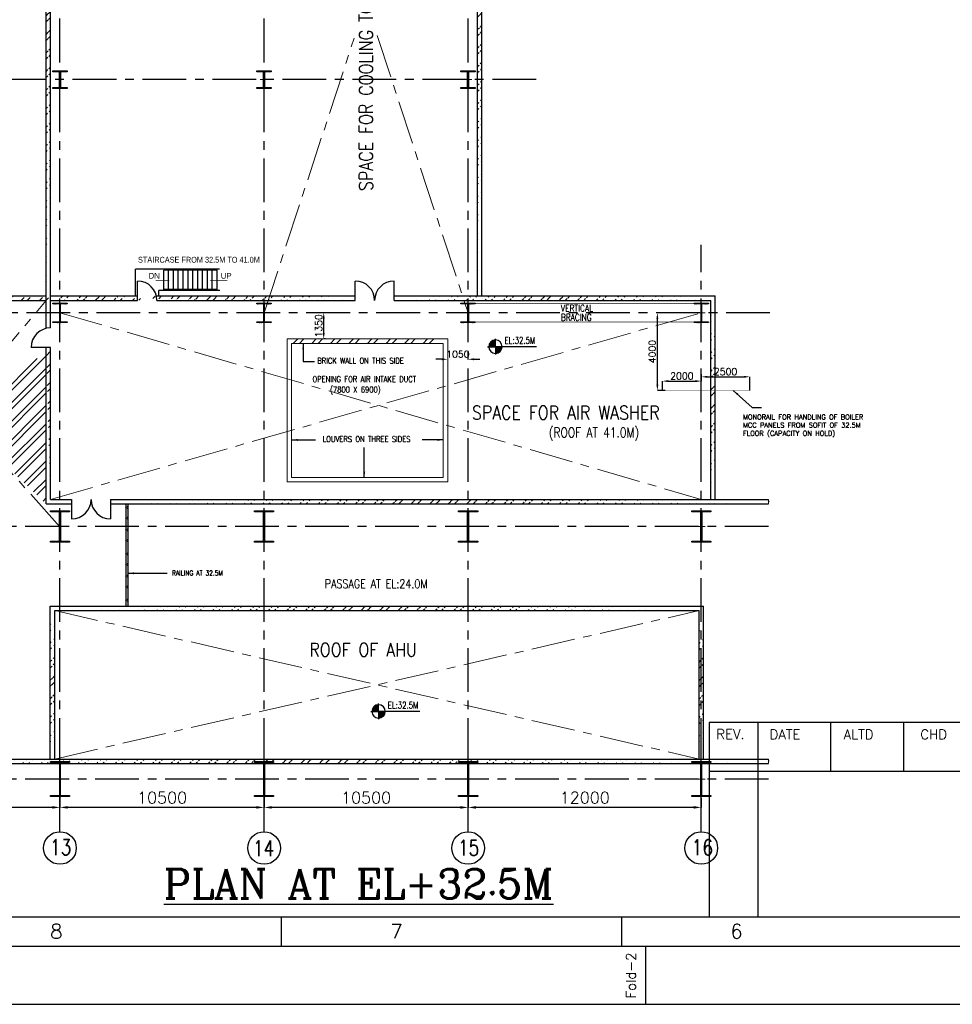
# Model space of a CAD drawing. Header units: inches. Extents: x 0 to 1544102, y -512776 to 23144100.
# Tile 46 of 74: x 160022 to 208012, y -287698 to -237015. Entities that reach past the tile are written whole.
import ezdxf
from ezdxf.enums import TextEntityAlignment as Align

# ---------------------------------------------------------------- set-up
doc = ezdxf.new("R2010")
doc.units = ezdxf.units.IN
doc.header["$LTSCALE"] = 1800
doc.header["$MEASUREMENT"] = 0
doc.linetypes.add('CENTER', pattern=[2, 1.25, -0.25, 0.25, -0.25])
doc.linetypes.add('HIDDEN', pattern=[0.375, 0.25, -0.125])
doc.layers.get('0').update_dxf_attribs({"color": 253, "lineweight": 9})
for name, color, linetype in [('1', 7, 'Continuous'), ('BRACING', 1, 'HIDDEN'), ('COL', 1, 'Continuous'), ('DIM', 4, 'Continuous'), ('FORMAT', 9, 'Continuous'), ('GRID', 251, 'CENTER'), ('STAIR', 2, 'Continuous'), ('STEEL', 231, 'Continuous'), ('TEXT', 3, 'Continuous'), ('WALL', 6, 'Continuous')]:
    doc.layers.add(name, color=color, linetype=linetype)
doc.layers.add('CEN', color=2, linetype='CENTER', lineweight=15)
doc.styles.add('HTX11', font='O8111901')
doc.styles.add('ROMANC', font='ROMANC.SHX')
doc.styles.add('ROMANS', font='romans.shx')
doc.styles.add('ROMANT', font='romant')
doc.styles.get("Standard").update_dxf_attribs({"font": 'arial.ttf'})
doc.linetypes.add('FENCELINE1', pattern='A,0.25,-0.1,[133,ltypeshp.shx,S=0.1,R=0,X=-0.1,Y=0],-0.1,1', length=1.45)
doc.dimstyles.new('K2', dxfattribs={"dimtxt": 600, "dimasz": 400, "dimexe": 200, "dimexo": 200, "dimgap": 200, "dimtad": 1, "dimdec": 0, "dimzin": 0, "dimdsep": 46, "dimtxsty": 'ROMANC', "dimcen": 0.09, "dimclrd": 256, "dimclrt": 4, "dimadec": 0, "dimazin": 0, "dimtfac": 1, "dimtdec": 0, "dimtofl": 0, "dimtmove": 1, "dimatfit": 3, "dimfxl": 0.18, "dimtolj": 1, "dimtzin": 0, "dimarcsym": 0})
doc.dimstyles.new('USER175', dxfattribs={"dimscale": 175, "dimtxt": 2, "dimasz": 1.75, "dimexe": 0, "dimexo": 0, "dimgap": 0.5, "dimtad": 1, "dimdec": 0, "dimzin": 0, "dimdsep": 46, "dimtxsty": 'ROMANS', "dimcen": 0, "dimclrd": 4, "dimclre": 4, "dimclrt": 4, "dimadec": 0, "dimazin": 0, "dimtfac": 0.09, "dimtdec": 0, "dimtix": 1, "dimtofl": 0, "dimtmove": 0, "dimatfit": 3, "dimfxl": 1, "dimtolj": 1, "dimtzin": 0, "dimarcsym": 0})
pattern_1 = [(45, (-320647.8, -240592.44), (-477.2971, 477.2971), []), (45, (-320329.6, -240592.44), (-477.2971, 477.2971), [])]
pattern_2 = [(45, (-320647.8, -241592.44), (-477.2971, 477.2971), []), (45, (-320329.6, -241592.44), (-477.2971, 477.2971), [])]

# ---------------------------------------------------------------- blocks, each defined once
blk = doc.blocks.new('SHEET_A0')
at = {"layer": 'FORMAT'}
for p, q in [((992, 58), (782, 58)), ((782, 58), (782, 18)), ((792, 58), (792, 18)), ((807, 58), (807, 48)), ((822, 58), (822, 48)), ((782, 48), (1177, 48)), ((24, 18), (1076, 18)), ((694, 12), (694, 18)), ((764, 12), (764, 18)), ((12, 12), (1177, 12)), ((769, 0), (769, 12))]:
    blk.add_line(p, q, dxfattribs=at)
blk.add_lwpolyline([(1189, 841), (0, 841), (0, 0), (1189, 0)], close=True, dxfattribs=at)
at = {"layer": 'FORMAT', "style": 'ROMANS'}
for s, height, p in [('REV.', 2, (783.47, 54.62)), ('DATE', 2, (794.43, 54.56)), ('ALTD', 2, (809.67, 54.56)), ('CHD', 2, (825.47, 54.56)), ('8', 3, (646.34, 13.53)), ('7', 3, (716.34, 13.53)), ('6', 3, (786.34, 13.53))]:
    blk.add_text(s, height=height, dxfattribs=at).set_placement(p)
blk.add_text('Fold-2', height=2, rotation=90, dxfattribs=at).set_placement((766.89, 1.23))
at = {"layer": 'FORMAT', "color": 3, "flags": 13}
for tag, height, rotation, style, p in [('DRGNO', 3.5, 180, 'ROMANT', (99.42, 824.44)), ('FILE_PATH', 2, 90, 'ROMANS', (18.35, 51.64))]:
    blk.add_attdef(tag, text='', height=height, rotation=rotation, dxfattribs=dict(at, style=style)).set_placement(p, align=Align.MIDDLE_LEFT)
for tag, height, style, p in [('DRN', 2, 'ROMANS', (1122.62, 62.51)), ('DESIGN', 2, 'ROMANS', (1122.62, 58.59)), ('CHD', 2, 'ROMANS', (1122.62, 54.43)), ('APPD', 2, 'ROMANS', (1122.62, 50.27)), ('SCALE', 2, 'ROMANS', (1088.44, 28.38)), ('DRGNO', 3.5, 'ROMANT', (1105.05, 23))]:
    blk.add_attdef(tag, text='', height=height, dxfattribs=dict(at, style=style)).set_placement(p, align=Align.MIDDLE_LEFT)
at = {"layer": 'FORMAT', "color": 3, "style": 'ROMANS', "width": 0.8, "flags": 13}
for p in [(1162.9, 62.51), (1162.9, 58.35), (1162.9, 54.19), (1162.9, 50.16)]:
    blk.add_attdef('DATE', text='', height=2, dxfattribs=at).set_placement(p, align=Align.MIDDLE_LEFT)
at = {"layer": 'FORMAT', "color": 3, "style": 'ROMANS', "flags": 13}
for tag, p in [('1', (1119.96, 13.98)), ('REV', (1156.97, 13.98))]:
    blk.add_attdef(tag, p, '', height=2, dxfattribs=at)
blk = doc.blocks.new('*D378')
at = {"layer": 'DIM', "color": 0, "lineweight": -2, "transparency": 16777216}
for p, q in [((183096, -275937), (183096, -277563)), ((195096, -277081), (195096, -277563))]:
    blk.add_line(p, q, dxfattribs=at)
at = {"layer": 'DIM', "lineweight": -2, "transparency": 16777216}
blk.add_line((194696, -277563), (183496, -277563), dxfattribs=at)
at = {"layer": 'DIM', "transparency": 16777216}
for points in [[(183496, -277496), (183496, -277629), (183096, -277563)], [(194696, -277496), (194696, -277629), (195096, -277563)]]:
    blk.add_solid(points, dxfattribs=at)
at = {"layer": 'DIM', "color": 4, "transparency": 16777216, "insert": (189096, -277063), "char_height": 600, "attachment_point": 5, "style": 'ROMANC'}
blk.add_mtext('\\A1;12000', dxfattribs=at)
blk = doc.blocks.new('*D379')
at = {"layer": 'DIM', "color": 0, "lineweight": -2, "transparency": 16777216}
for p, q in [((162096, -276971), (162096, -277563)), ((172596, -277081), (172596, -277563))]:
    blk.add_line(p, q, dxfattribs=at)
at = {"layer": 'DIM', "lineweight": -2, "transparency": 16777216}
blk.add_line((172196, -277563), (162496, -277563), dxfattribs=at)
at = {"layer": 'DIM', "transparency": 16777216}
for points in [[(162496, -277496), (162496, -277629), (162096, -277563)], [(172196, -277496), (172196, -277629), (172596, -277563)]]:
    blk.add_solid(points, dxfattribs=at)
at = {"layer": 'DIM', "color": 4, "transparency": 16777216, "insert": (167346, -277063), "char_height": 600, "attachment_point": 5, "style": 'ROMANC'}
blk.add_mtext('\\A1;10500', dxfattribs=at)
blk = doc.blocks.new('*D380')
at = {"layer": 'DIM', "color": 0, "lineweight": -2, "transparency": 16777216}
for p, q in [((172596, -275937), (172596, -277563)), ((183096, -277081), (183096, -277563))]:
    blk.add_line(p, q, dxfattribs=at)
at = {"layer": 'DIM', "lineweight": -2, "transparency": 16777216}
blk.add_line((182696, -277563), (172996, -277563), dxfattribs=at)
at = {"layer": 'DIM', "transparency": 16777216}
for points in [[(172996, -277496), (172996, -277629), (172596, -277563)], [(182696, -277496), (182696, -277629), (183096, -277563)]]:
    blk.add_solid(points, dxfattribs=at)
at = {"layer": 'DIM', "color": 4, "transparency": 16777216, "insert": (177846, -277063), "char_height": 600, "attachment_point": 5, "style": 'ROMANC'}
blk.add_mtext('\\A1;10500', dxfattribs=at)
blk = doc.blocks.new('C-ROW COLUMN')
at = {"layer": 'COL'}
h = blk.add_hatch(dxfattribs=at)
h.set_pattern_fill('ANSI31', color=256, scale=200, style=0)
h.set_pattern_definition([(45, (-1315.907, -6.545), (-17.6776695, 17.6776695), [])])
h.paths.add_polyline_path([(77950, 120865), (76960, 120865), (76960, 120820), (77950, 120820)])
h.paths.add_polyline_path([(77478, 120820), (77433, 120820), (77433, 119310), (77478, 119310)])
h.paths.add_polyline_path([(77950, 119310), (76960, 119310), (76960, 119265), (77950, 119265)])
at = {"layer": 'CEN'}
for p, q in [((77455, 119265), (77455, 120865)), ((77264, 120065), (77647, 120065))]:
    blk.add_line(p, q, dxfattribs=at)
at = {"layer": 'COL'}
for points in [[(76960, 120865), (77950, 120865), (77950, 120820), (76960, 120820)], [(77433, 120820), (77478, 120820), (77478, 119310), (77433, 119310)], [(76960, 119310), (77950, 119310), (77950, 119265), (76960, 119265)]]:
    blk.add_lwpolyline(points, close=True, dxfattribs=at)
blk = doc.blocks.new('B-ROW COLUMN')
at = {"layer": 'COL'}
h = blk.add_hatch(dxfattribs=at)
h.set_pattern_fill('ANSI31', color=256, scale=200, style=0)
h.set_pattern_definition([(45, (155648.048, 63141.767), (-17.67767, 17.67767), [])])
h.paths.add_polyline_path([(171095, 85178), (172085, 85178), (172085, 85128), (171095, 85128)])
h.paths.add_polyline_path([(171574, 86878), (171606, 86878), (171606, 85178), (171574, 85178)])
h.paths.add_polyline_path([(171095, 86928), (172085, 86928), (172085, 86878), (171095, 86878)])
blk.add_line((171590, 85128), (171590, 86928))
at = {"layer": 'CEN'}
for p, q in [((171590, 85128), (171590, 86928)), ((171399, 86028), (171782, 86028))]:
    blk.add_line(p, q, dxfattribs=at)
at = {"layer": 'COL'}
for points in [[(171095, 86928), (172085, 86928), (172085, 86878), (171095, 86878)], [(171574, 86878), (171606, 86878), (171606, 85178), (171574, 85178)], [(171095, 85178), (172085, 85178), (172085, 85128), (171095, 85128)]]:
    blk.add_lwpolyline(points, close=True, dxfattribs=at)
blk = doc.blocks.new('D-ROW COLUMN')
at = {"layer": 'COL'}
h = blk.add_hatch(dxfattribs=at)
h.set_pattern_fill('ANSI31', color=256, scale=200, angle=180, style=0)
h.set_pattern_definition([(225, (-560004.63, -115195.517), (17.6776695, -17.6776695), [])])
h.paths.add_polyline_path([(370, 500), (0, 500), (0, 460), (14, 460), (370, 460)])
h.paths.add_polyline_path([(0, 500), (-370, 500), (-370, 460), (0, 460)])
h.paths.add_polyline_path([(14, 460), (0, 460), (0, 0), (14, 0)])
h.paths.add_polyline_path([(0, 460), (-14, 460), (-14, 0), (0, 0)])
h.paths.add_polyline_path([(14, 0), (0, 0), (0, -460), (14, -460)])
h.paths.add_polyline_path([(0, 0), (-14, 0), (-14, -460), (0, -460)])
h.paths.add_polyline_path([(370, -460), (0, -460), (0, -500), (370, -500)])
h.paths.add_polyline_path([(0, -460), (-14, -460), (-370, -460), (-370, -500), (0, -500)])
at = {"layer": 'CEN'}
for p, q in [((192, 0), (-192, 0)), ((0, 500), (0, -500))]:
    blk.add_line(p, q, dxfattribs=at)
at = {"layer": 'COL'}
for points in [[(-370, 500), (370, 500), (370, 460), (-370, 460)], [(-14, 460), (14, 460), (14, -460), (-14, -460)], [(-370, -460), (370, -460), (370, -500), (-370, -500)]]:
    blk.add_lwpolyline(points, close=True, dxfattribs=at)
blk = doc.blocks.new('*X13')
at = {"color": 0}
for p, q in [((36132, 29350), (36330, 29350)), ((36154, 29375), (36330, 29375)), ((36183, 29400), (36330, 29400)), ((36226, 29425), (36330, 29425)), ((36080, 29200), (36330, 29200)), ((36081, 29225), (36330, 29225)), ((36085, 29250), (36330, 29250)), ((36092, 29275), (36330, 29275)), ((36102, 29300), (36330, 29300)), ((36115, 29325), (36330, 29325))]:
    blk.add_line(p, q, dxfattribs=at)
blk = doc.blocks.new('LL')
for p, q in [((-1136, 0), (-711, 0)), ((-711, 0), (-711, 423)), ((1493, 0), (-711, 0)), ((-711, 0), (-711, -418))]:
    blk.add_line(p, q)
for start, end in [(90, 180), (180, 270), (0, 90), (270, 0)]:
    blk.add_arc((-711, 0), 360, start, end)
at = {"xscale": 1.439999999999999, "yscale": 1.439999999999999, "zscale": 1.439999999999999}
blk.add_blockref('*X13', (-53026, -42044), dxfattribs=at)
at = {"xscale": 1.439999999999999, "yscale": 1.439999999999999, "zscale": 1.439999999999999, "rotation": 180}
blk.add_blockref('*X13', (51604, 42044), dxfattribs=at)
at = {"flags": 4}
blk.add_attdef('LEVEL', (-222, 154), '', height=432, dxfattribs=at)
blk = doc.blocks.new('*D398')
at = {"layer": 'DIM', "color": 0, "lineweight": -2, "transparency": 16777216}
for p, q in [((162096, -277081), (162096, -277563)), ((151596, -277261), (151596, -277563))]:
    blk.add_line(p, q, dxfattribs=at)
at = {"layer": 'DIM', "lineweight": -2, "transparency": 16777216}
blk.add_line((161696, -277563), (151996, -277563), dxfattribs=at)
at = {"layer": 'DIM', "transparency": 16777216}
for points in [[(151996, -277496), (151996, -277629), (151596, -277563)], [(161696, -277496), (161696, -277629), (162096, -277563)]]:
    blk.add_solid(points, dxfattribs=at)
at = {"layer": 'DIM', "color": 4, "transparency": 16777216, "insert": (156846, -277063), "char_height": 600, "attachment_point": 5, "style": 'ROMANC'}
blk.add_mtext('\\A1;10500', dxfattribs=at)
blk = doc.blocks.new('*D399')
at = {"color": 4, "lineweight": -2, "transparency": 16777216}
for p, q in [((192835, -255795), (192835, -252407)), ((193230, -256101), (192835, -256101))]:
    blk.add_line(p, q, dxfattribs=at)
at = {"color": 4, "transparency": 16777216}
for points in [[(192784, -252407), (192886, -252407), (192835, -252101)], [(192784, -255795), (192886, -255795), (192835, -256101)]]:
    blk.add_solid(points, dxfattribs=at)
at = {"color": 4, "transparency": 16777216, "insert": (192572, -254101), "char_height": 350, "attachment_point": 5, "rotation": 90, "style": 'ROMANS'}
blk.add_mtext('\\A1;4000', dxfattribs=at)
blk = doc.blocks.new('*D534')
at = {"color": 4, "lineweight": -2, "transparency": 16777216}
for p, q in [((195096, -255261), (195096, -255619)), ((193096, -256101), (193096, -255619)), ((193402, -255619), (194790, -255619))]:
    blk.add_line(p, q, dxfattribs=at)
at = {"color": 4, "transparency": 16777216}
for points in [[(193402, -255568), (193402, -255670), (193096, -255619)], [(194790, -255568), (194790, -255670), (195096, -255619)]]:
    blk.add_solid(points, dxfattribs=at)
at = {"color": 4, "transparency": 16777216, "insert": (194096, -255356), "char_height": 350, "attachment_point": 5, "style": 'ROMANS'}
blk.add_mtext('\\A1;2000', dxfattribs=at)
blk = doc.blocks.new('*D535')
at = {"color": 4, "lineweight": -2, "transparency": 16777216}
for p, q in [((195402, -255398), (197290, -255398)), ((197596, -256101), (197596, -255398))]:
    blk.add_line(p, q, dxfattribs=at)
at = {"color": 4, "transparency": 16777216}
for points in [[(195402, -255347), (195402, -255449), (195096, -255398)], [(197290, -255347), (197290, -255449), (197596, -255398)]]:
    blk.add_solid(points, dxfattribs=at)
at = {"color": 4, "transparency": 16777216, "insert": (196346, -255136), "char_height": 350, "attachment_point": 5, "style": 'ROMANS'}
blk.add_mtext('\\A1;2500', dxfattribs=at)
blk = doc.blocks.new('F-ROW COLUMN')
at = {"layer": 'COL'}
h = blk.add_hatch(dxfattribs=at)
h.set_pattern_fill('ANSI31', color=256, scale=200, angle=180, style=0)
h.set_pattern_definition([(225, (-557328.912, -127499.994), (17.6776695, -17.6776695), [])])
h.paths.add_polyline_path([(370, 450), (0, 450), (0, 400), (22.5, 400), (370, 400)])
h.paths.add_polyline_path([(0, 450), (-370, 450), (-370, 400), (0, 400)])
h.paths.add_polyline_path([(0, 400), (-22.5, 400), (-22.5, 0), (0, 0)])
h.paths.add_polyline_path([(22.5, 400), (0, 400), (0, 0), (22.5, 0)])
h.paths.add_polyline_path([(0, 0), (-22.5, 0), (-22.5, -400), (0, -400)])
h.paths.add_polyline_path([(22.5, 0), (0, 0), (0, -400), (22.5, -400)])
h.paths.add_polyline_path([(0, -400), (-22.5, -400), (-370, -400), (-370, -450), (0, -450)])
h.paths.add_polyline_path([(370, -400), (0, -400), (0, -450), (370, -450)])
at = {"layer": 'CEN'}
for p, q in [((191.6, 0), (-191.6, 0)), ((0, -450), (0, 450))]:
    blk.add_line(p, q, dxfattribs=at)
at = {"layer": 'COL'}
for points in [[(-370, 450), (370, 450), (370, 400), (-370, 400)], [(-22.5, 400), (22.5, 400), (22.5, -400), (-22.5, -400)], [(-370, -400), (370, -400), (370, -450), (-370, -450)]]:
    blk.add_lwpolyline(points, close=True, dxfattribs=at)
blk = doc.blocks.new('*D403')
at = {"color": 4, "lineweight": -2, "transparency": 16777216}
for p, q in [((175762, -252101), (175667, -252101)), ((175667, -253145), (175667, -252407)), ((175762, -253451), (175667, -253451))]:
    blk.add_line(p, q, dxfattribs=at)
at = {"color": 4, "transparency": 16777216}
for points in [[(175616, -252407), (175718, -252407), (175667, -252101)], [(175616, -253145), (175718, -253145), (175667, -253451)]]:
    blk.add_solid(points, dxfattribs=at)
at = {"color": 4, "transparency": 16777216, "insert": (175404, -252776), "char_height": 350, "attachment_point": 5, "rotation": 90, "style": 'ROMANS'}
blk.add_mtext('\\A1;1350', dxfattribs=at)
blk = doc.blocks.new('*D404')
at = {"color": 4, "lineweight": -2, "transparency": 16777216}
for p, q in [((181740, -254495), (181433, -254495)), ((183402, -254495), (183708, -254495))]:
    blk.add_line(p, q, dxfattribs=at)
at = {"color": 4, "transparency": 16777216}
for points in [[(181740, -254444), (181740, -254547), (182046, -254495)], [(183402, -254444), (183402, -254547), (183096, -254495)]]:
    blk.add_solid(points, dxfattribs=at)
at = {"color": 4, "transparency": 16777216, "insert": (182571, -254233), "char_height": 350, "attachment_point": 5, "style": 'ROMANS'}
blk.add_mtext('\\A1;1050', dxfattribs=at)

msp = doc.modelspace()

# ---------------------------------------------------------------- hatches: boundary and pattern name
h = msp.add_hatch()
h.set_pattern_fill('ANSI32', color=256, scale=1800, style=0)
h.set_pattern_definition(pattern_1)
edge = h.paths.add_edge_path()
edge.add_line((161380.97, -252907.78), (161380.97, -219236.25))
edge.add_line((161610.97, -252880.97), (161610.97, -219466.25))
h = msp.add_hatch()
h.set_pattern_fill('ANSI32', color=256, scale=1800, style=0)
h.set_pattern_definition(pattern_1)
edge = h.paths.add_edge_path()
edge.add_line((183580.97, -251236.25), (183580.97, -219466.25))
edge.add_line((183810.97, -251236.25), (183810.97, -219236.25))
h = msp.add_hatch()
h.set_pattern_fill('ANSI32', color=256, scale=1800, style=0)
h.set_pattern_definition(pattern_1)
edge = h.paths.add_edge_path()
edge.add_line((167057.15, -251236.25), (177287.36, -251236.25))
edge.add_line((167083.96, -251466.25), (177287.36, -251466.25))
edge.add_line((151595.97, -251236.25), (161380.97, -251236.25))
edge.add_line((151595.97, -251466.25), (161380.97, -251466.25))
edge.add_line((161610.97, -251236.25), (166083.96, -251236.25))
edge.add_line((161610.97, -251466.25), (166083.96, -251466.25))
h = msp.add_hatch()
h.set_pattern_fill('ANSI32', color=256, scale=1800, style=0)
h.set_pattern_definition(pattern_1)
edge = h.paths.add_edge_path()
edge.add_line((179287.36, -251236.25), (195810.97, -251236.25))
edge.add_line((179287.36, -251466.25), (195580.97, -251466.25))
h = msp.add_hatch()
h.set_pattern_fill('ANSI32', color=256, scale=1800, style=0)
h.set_pattern_definition(pattern_1)
edge = h.paths.add_edge_path()
edge.add_line((195580.97, -261711.25), (195580.97, -251466.25))
edge.add_line((195810.97, -261711.25), (195810.97, -251236.25))
h = msp.add_hatch()
h.set_pattern_fill('ANSI32', color=256, scale=1800, style=0)
h.set_pattern_definition(pattern_1)
edge = h.paths.add_edge_path()
edge.add_line((151480.97, -262346.25), (151480.97, -252601.25))
edge.add_line((151710.97, -262346.25), (151710.97, -252601.25))
edge.add_line((161380.97, -261941.25), (161380.97, -253880.97))
edge.add_line((161610.97, -261711.25), (161610.97, -253880.97))
h = msp.add_hatch()
h.set_pattern_fill('ANSI32', color=256, scale=1800, style=0)
h.set_pattern_definition(pattern_1)
edge = h.paths.add_edge_path()
edge.add_line((164695.97, -261711.25), (198559.98, -261711.25))
edge.add_line((164695.97, -261941.25), (198559.98, -261941.25))
h = msp.add_hatch()
h.set_pattern_fill('ANSI32', color=256, scale=1800, style=0)
h.set_pattern_definition(pattern_2)
edge = h.paths.add_edge_path()
edge.add_line((161595.97, -267201.25), (195210.97, -267201.25))
edge.add_line((161825.97, -267431.25), (194980.97, -267431.25))
h = msp.add_hatch()
h.set_pattern_fill('ANSI32', color=256, scale=1800, style=0)
h.set_pattern_definition(pattern_2)
edge = h.paths.add_edge_path()
edge.add_line((161825.97, -275071.25), (161825.97, -267431.25))
edge.add_line((161595.97, -275071.25), (161595.97, -267201.25))
h = msp.add_hatch()
h.set_pattern_fill('ANSI32', color=256, scale=1800, style=0)
h.set_pattern_definition(pattern_2)
edge = h.paths.add_edge_path()
edge.add_line((195210.97, -275071.25), (195210.97, -267201.25))
edge.add_line((194980.97, -275071.25), (194980.97, -267431.25))
h = msp.add_hatch()
h.set_pattern_fill('ANSI32', color=256, scale=1800, style=0)
h.set_pattern_definition(pattern_2)
edge = h.paths.add_edge_path()
edge.add_line((151545.97, -275071.25), (198559.98, -275071.25))
edge.add_line((151545.97, -275301.25), (198559.98, -275301.25))

# ---------------------------------------------------------------- linework, layer by layer
for p, q in [((174099.44, -253681.41), (174329.44, -253451.41)), ((174417.64, -253681.41), (174647.64, -253451.41)), ((175054.03, -253681.41), (175284.03, -253451.41)), ((175372.23, -253681.41), (175602.23, -253451.41)), ((175372.23, -253681.41), (175602.23, -253451.41)), ((176008.63, -253681.41), (176238.63, -253451.41)), ((176326.83, -253681.41), (176556.83, -253451.41)), ((176326.83, -253681.41), (176556.83, -253451.41)), ((176963.22, -253681.41), (177193.22, -253451.41)), ((177281.42, -253681.41), (177511.42, -253451.41)), ((177281.42, -253681.41), (177511.42, -253451.41)), ((177917.82, -253681.41), (178147.82, -253451.41)), ((178236.01, -253681.41), (178466.01, -253451.41)), ((178236.01, -253681.41), (178466.01, -253451.41)), ((178872.41, -253681.41), (179102.41, -253451.41)), ((179190.61, -253681.41), (179420.61, -253451.41)), ((179190.61, -253681.41), (179420.61, -253451.41)), ((179827.01, -253681.41), (180057.01, -253451.41)), ((180145.2, -253681.41), (180375.2, -253451.41)), ((180145.2, -253681.41), (180375.2, -253451.41)), ((180781.6, -253681.41), (181011.6, -253451.41)), ((181099.8, -253681.41), (181329.8, -253451.41)), ((181099.8, -253681.41), (181329.8, -253451.41))]:
    msp.add_line(p, q)
for points in [[(173785.79, -253451.41), (182045.79, -253451.41), (182045.79, -260811.41), (173785.79, -260811.41)], [(174015.79, -253681.41), (181815.79, -253681.41), (181815.79, -260581.41), (174015.79, -260581.41)]]:
    msp.add_lwpolyline(points, close=True)
for points in [[(198559.98, -261941.25), (198559.98, -261845.41), (198536.98, -261845.41), (198582.98, -261807.08), (198559.98, -261807.08), (198559.98, -261711.25)], [(198559.98, -275301.25), (198559.98, -275205.41), (198536.98, -275205.41), (198582.98, -275167.08), (198559.98, -275167.08), (198559.98, -275071.25)]]:
    msp.add_lwpolyline(points)
at = {"layer": '1'}
for centre, radius in [((165539.51, -262122.19), 50), ((165539.51, -262679.3), 50), ((165539.51, -263275.85), 50), ((165539.51, -263824.28), 50), ((165539.51, -264505.5), 50), ((165539.51, -265062.61), 50), ((165539.51, -265659.16), 50), ((165539.51, -266207.6), 50), ((165539.51, -266888.82), 50), ((162095.97, -279652.22), 840.34), ((162095.97, -279652.22), 840.34), ((172595.97, -279652.22), 840.34), ((172595.97, -279652.22), 840.34), ((183095.97, -279652.22), 840.34), ((183095.97, -279652.22), 840.34), ((195095.97, -279652.22), 840.34), ((195095.97, -279652.22), 840.34)]:
    msp.add_circle(centre, radius, dxfattribs=at)
at = {"layer": 'BRACING', "const_width": 40}
for points in [[(183465.97, -251621.25), (194725.97, -251621.25)], [(183465.97, -252581.25), (194725.97, -252581.25)]]:
    msp.add_lwpolyline(points, dxfattribs=at)
at = {"layer": 'CEN'}
for p, q in [((172595.97, -252101.25), (177231.62, -237973.53)), ((178410.32, -237821.18), (183095.97, -252101.25)), ((151595.97, -263101.25), (161380.97, -251466.25)), ((162095.97, -263112.29), (151595.97, -251466.25)), ((161610.97, -261711.25), (195095.97, -252101.25)), ((162095.97, -252101.25), (195095.97, -261711.25)), ((161825.97, -275071.25), (194980.97, -267431.25)), ((161825.97, -267431.25), (194980.97, -275071.25))]:
    msp.add_line(p, q, dxfattribs=at)
at = {"layer": 'GRID'}
for p, q in [((162095.97, -278811.88), (162095.97, -216849.27)), ((172595.97, -278811.88), (172595.97, -216849.27)), ((183095.97, -278811.88), (183095.97, -216849.27)), ((186595.97, -240101.25), (146295.97, -240101.25)), ((195095.97, -278811.88), (195095.97, -248601.25)), ((198621.33, -252101.25), (146295.97, -252101.25)), ((198559.98, -263101.25), (146295.97, -263101.25)), ((198559.98, -276101.25), (146295.97, -276101.25))]:
    msp.add_line(p, q, dxfattribs=at)
at = {"layer": 'STAIR', "linetype": 'Continuous'}
for p, q in [((167433.96, -250901.25), (167433.96, -249901.25)), ((170183.96, -249901.25), (167433.96, -249901.25)), ((167683.96, -250901.25), (167683.96, -249901.25)), ((167933.96, -250901.25), (167933.96, -249901.25)), ((168183.96, -250901.25), (168183.96, -249901.25)), ((168433.96, -250901.25), (168433.96, -249901.25)), ((168683.96, -250901.25), (168683.96, -249901.25)), ((168933.96, -250901.25), (168933.96, -249901.25)), ((169183.96, -250901.25), (169183.96, -249901.25)), ((169433.96, -250901.25), (169433.96, -249901.25)), ((169683.96, -250901.25), (169683.96, -249901.25)), ((169933.96, -250901.25), (169933.96, -249901.25)), ((170183.96, -250901.25), (170183.96, -249901.25)), ((170183.96, -250901.25), (167433.96, -250901.25))]:
    msp.add_line(p, q, dxfattribs=at)
at = {"layer": 'STAIR', "linetype": 'Continuous', "flags": 128}
for points in [[(167763.6, -250447.89, 0, 150, 0), (167408.91, -250447.89, 25, 25, 0), (167012.03, -250447.89, 25, 25, 0)], [(169785.94, -250447.89, 0, 150, 0), (170140.64, -250447.89, 25, 25, 0), (170699.28, -250447.89, 25, 25, 0)]]:
    msp.add_lwpolyline(points, format="xyseb", dxfattribs=at)
at = {"layer": 'STEEL', "linetype": 'FENCELINE1', "ltscale": 0.25}
for p, q in [((170308.93, -249851.25), (165983.96, -249851.25)), ((165983.96, -251236.25), (165983.96, -249851.25)), ((170318.43, -250951.25), (167183.96, -250951.25)), ((167183.96, -251236.25), (167183.96, -250951.25))]:
    msp.add_line(p, q, dxfattribs=at)
at = {"layer": 'STEEL', "const_width": 30}
msp.add_lwpolyline([(193095.97, -256101.25), (197595.97, -256101.25)], dxfattribs=at)
at = {"layer": 'WALL'}
for p, q in [((161380.97, -252907.78), (161380.97, -219236.25)), ((183810.97, -251236.25), (183810.97, -219236.25)), ((161610.97, -252880.97), (161610.97, -219466.25)), ((183580.97, -251236.25), (183580.97, -219466.25)), ((166083.96, -251466.25), (166083.96, -250466.25)), ((177287.36, -251466.25), (177287.36, -250466.25)), ((179287.36, -251466.25), (179287.36, -250466.25)), ((151595.97, -251236.25), (161380.97, -251236.25)), ((161610.97, -251236.25), (166083.96, -251236.25)), ((167057.15, -251236.25), (177287.36, -251236.25)), ((179287.36, -251236.25), (195810.97, -251236.25)), ((195810.97, -261711.25), (195810.97, -251236.25)), ((151595.97, -251466.25), (161380.97, -251466.25)), ((161610.97, -251466.25), (166083.96, -251466.25)), ((167083.96, -251466.25), (177287.36, -251466.25)), ((179287.36, -251466.25), (195580.97, -251466.25)), ((195580.97, -261711.25), (195580.97, -251466.25)), ((161610.97, -253880.97), (160610.97, -253880.97)), ((161380.97, -261941.25), (161380.97, -253880.97)), ((161610.97, -261711.25), (161610.97, -253880.97)), ((161380.97, -261941.25), (162695.97, -261941.25)), ((161610.97, -261711.25), (162695.97, -261711.25)), ((162695.97, -261711.25), (162695.97, -262711.25)), ((164695.97, -261711.25), (198559.98, -261711.25)), ((164695.97, -261711.25), (164695.97, -262711.25)), ((164695.97, -261941.25), (198559.98, -261941.25)), ((165489.51, -261941.25), (165489.51, -267201.25)), ((165589.51, -261941.25), (165589.51, -267201.25)), ((161595.97, -267201.25), (195210.97, -267201.25)), ((161595.97, -275071.25), (161595.97, -267201.25)), ((161825.97, -267431.25), (194980.97, -267431.25)), ((161825.97, -275071.25), (161825.97, -267431.25)), ((194980.97, -275071.25), (194980.97, -267431.25)), ((195210.97, -275071.25), (195210.97, -267201.25)), ((151545.97, -275071.25), (198559.98, -275071.25)), ((151545.97, -275301.25), (198559.98, -275301.25))]:
    msp.add_line(p, q, dxfattribs=at)
for centre, start, end in [((166083.96, -251466.25), 0, 90), ((177287.36, -251466.25), 0, 90), ((179287.36, -251466.25), 90, 180), ((161610.97, -253880.97), 90, 180), ((162695.97, -261711.25), 270, 0), ((164695.97, -261711.25), 180, 270)]:
    msp.add_arc(centre, 1000, start, end, dxfattribs=at)

# ---------------------------------------------------------------- block references
at = {"color": 161, "linetype": 'ByBlock', "xscale": 250, "yscale": 250, "zscale": 250}
msp.add_blockref('SHEET_A0', (0, -287698.08), dxfattribs=at)
for name, p in [('F-ROW COLUMN', (162095.97, -240101.25)), ('F-ROW COLUMN', (172595.97, -240101.25)), ('F-ROW COLUMN', (183095.97, -240101.25)), ('D-ROW COLUMN', (162095.97, -252101.25)), ('D-ROW COLUMN', (172595.97, -252101.25)), ('D-ROW COLUMN', (183095.97, -252101.25)), ('D-ROW COLUMN', (195095.97, -252101.25)), ('C-ROW COLUMN', (84640.53, -383166.4)), ('C-ROW COLUMN', (95140.53, -383166.4)), ('C-ROW COLUMN', (105640.53, -383166.4)), ('C-ROW COLUMN', (117640.53, -383166.4)), ('B-ROW COLUMN', (-9494.26, -362128.87)), ('B-ROW COLUMN', (1005.74, -362128.87)), ('B-ROW COLUMN', (11505.74, -362128.87)), ('B-ROW COLUMN', (23505.74, -362128.87))]:
    msp.add_blockref(name, p)
at = {"layer": 'TEXT'}
ref = msp.add_blockref('LL', (185186.84, -253847.08), dxfattribs=dict(at, xscale=0.96, yscale=0.96, zscale=0.96))
ref.add_attrib('LEVEL', 'EL:32.5M', (184973.97, -253699.07), dxfattribs={"layer": '0', "height": 350, "style": 'ROMANS', "width": 0.75, "flags": 4})
ref = msp.add_blockref('LL', (179173.32, -272623.9), dxfattribs=dict(at, xscale=0.96, yscale=0.96, zscale=0.96))
ref.add_attrib('LEVEL', 'EL:32.5M', (178960.46, -272475.88), dxfattribs={"layer": '0', "height": 350, "style": 'ROMANS', "width": 0.75, "flags": 4})

# ---------------------------------------------------------------- texts
at = {"layer": 'TEXT', "linetype": 'Continuous', "style": 'HTX11', "width": 0.75}
msp.add_text('STAIRCASE FROM 32.5M TO 41.0M', height=300, dxfattribs=at).set_placement((166110.08, -249521.8))
at = {"layer": 'TEXT', "linetype": 'Continuous', "style": 'HTX11'}
for s, p in [('DN', (166653.26, -250347.89)), ('UP', (170369.92, -250347.89))]:
    msp.add_text(s, height=300, dxfattribs=at).set_placement(p)
at = {"layer": 'TEXT'}
for s, height, style, width, p in [('BRICK WALL ON THIS SIDE', 300, 'ROMANS', 0.8, (175336.54, -254718.68)), ('OPENING FOR AIR INTAKE DUCT', 300, 'ROMANS', 0.8, (175090.31, -255667.04)), ('(7800 X 6900)', 300, 'ROMANS', 0.8, (175992.14, -256206.61)), ('LOUVERS ON THREE SIDES', 300, 'ROMANS', 0.8, (175612.53, -258753.36)), ('RAILING AT 32.5M', 250, 'ROMANS', 0.8, (167858.14, -265625.25)), ('ROOF OF AHU', 700, 'ROMANT', 0.85, (174928.8, -269800.41)), ('13', 800, 'ROMANC', 0.8, (161583.53, -280014.41)), ('15', 800, 'ROMANC', 0.8, (182571.9, -280043.21)), ('16', 800, 'ROMANC', 0.8, (194601.57, -280021.93)), ('14', 800, 'ROMANC', 0.8, (172030.87, -280068.2))]:
    msp.add_text(s, height=height, dxfattribs=dict(at, style=style, width=width)).set_placement(p)
at = {"layer": 'TEXT', "color": 3, "style": 'ROMANC'}
msp.add_text('%%UPLAN AT EL+32.5M', height=1500, dxfattribs=at).set_placement((167431.46, -282243.22))
at = {"layer": 'TEXT', "insert": (177495.88, -245825.64), "char_height": 700, "attachment_point": 1, "rotation": 90, "style": 'ROMANT'}
msp.add_mtext_dynamic_manual_height_columns('{\\W0.85;SPACE FOR COOLING TOWER EQUIPMENTS}', width=20124.5566, gutter_width=1, heights=[0], dxfattribs=at)
at = {"layer": 'TEXT', "insert": (187870.49, -251691.25), "char_height": 350, "width": 1838.5567, "attachment_point": 1, "line_spacing_factor": 0.805714, "style": 'ROMANS'}
msp.add_mtext('{\\W0.8;VERTICAL BRACING}', dxfattribs=at)
at = {"layer": 'TEXT', "attachment_point": 1}
for s, width, heights, insert, char_height, style in [('{\\W0.85;SPACE FOR AIR WASHER}', 12407.5079, [0], (183291.66, -256886.88), 700, 'ROMANT'), ('{\\W0.8;(ROOF AT 41.0M)}', 6177.3146, [533.33], (187248.9, -258015.21), 500, 'ROMANS'), ('{\\W0.8;PASSAGE AT EL:24.0M}', 5943.9858, [0], (175720.07, -265826.98), 450, 'ROMANS')]:
    msp.add_mtext_dynamic_manual_height_columns(s, width=width, gutter_width=1, heights=heights, dxfattribs=dict(at, insert=insert, char_height=char_height, style=style))
at = {"layer": 'TEXT', "insert": (197237.58, -257345.82), "char_height": 250, "width": 7325.8005, "attachment_point": 1, "style": 'ROMANS'}
msp.add_mtext('MONORAIL FOR HANDLING OF BOILER MCC PANELS FROM SOFIT OF 32.5M FLOOR (CAPACITY ON HOLD)', dxfattribs=at)

# ---------------------------------------------------------------- dimensions: what is measured, and where the dimension line sits
dim = msp.add_linear_dim(base=(175666.75, -252101.25), p1=(175761.58, -253451.41), p2=(175761.58, -252101.25), angle=90, dimstyle='USER175')
dim.commit()
dim.dimension.update_dxf_attribs({"geometry": '*D403', "text_midpoint": (175666.75, -252776.33), "dimtype": 160})
dim = msp.add_linear_dim(base=(192834.84, -252101.25), p1=(193229.85, -256101.25), p2=(192834.84, -252101.25), angle=90, dimstyle='USER175')
dim.commit()
dim.dimension.update_dxf_attribs({"geometry": '*D399', "text_midpoint": (192572.34, -254101.25)})
for base, p1, p2, picture, middle in [((183095.97, -254495.46), (182045.79, -254495.46), (183095.97, -254495.46), '*D404', (182570.88, -254232.96)), ((197595.97, -255398.12), (195095.97, -255398.12), (197595.97, -256101.25), '*D535', (196345.97, -255135.62)), ((195095.97, -255618.56), (193095.97, -256101.25), (195095.97, -255260.93), '*D534', (194095.97, -255356.06))]:
    dim = msp.add_linear_dim(base=base, p1=p1, p2=p2, dimstyle='USER175')
    dim.commit()
    dim.dimension.update_dxf_attribs({"geometry": picture, "text_midpoint": middle})
at = {"layer": 'DIM'}
for base, p1, p2, picture, middle in [((172595.97, -277562.58), (183095.97, -277080.9), (172595.97, -275937.01), '*D380', (177845.97, -277062.58)), ((183095.97, -277562.58), (195095.97, -277080.9), (183095.97, -275937.01), '*D378', (189095.97, -277062.58)), ((151595.97, -277562.58), (162095.97, -277080.9), (151595.97, -277260.8), '*D398', (156845.97, -277062.58)), ((162095.97, -277562.58), (172595.97, -277080.9), (162095.97, -276970.69), '*D379', (167345.97, -277062.58))]:
    dim = msp.add_linear_dim(base=base, p1=p1, p2=p2, angle=180, dimstyle='K2', override={"dimexe": 0, "dimexo": 0}, dxfattribs=at)
    dim.commit()
    dim.dimension.update_dxf_attribs({"geometry": picture, "text_midpoint": middle})

# ---------------------------------------------------------------- leaders
for points in [[(174609.3, -253681.41), (174609.3, -254618.24), (175192.37, -254618.24)], [(174015.79, -258647.12), (175246.75, -258647.12)], [(181815.79, -258647.12), (180735.84, -258647.12)], [(177753.26, -260581.41), (177753.26, -259030.08)], [(165589.51, -265510.78), (167617.49, -265510.78)]]:
    msp.add_leader(points, dimstyle='USER175', override={"dimgap": 0.5, "dimtad": 0})
msp.add_leader([(196741.04, -256101.25), (197714.65, -256969.37), (198201.65, -256969.37)], dimstyle='USER175', override={"dimgap": 0.5, "dimtad": 0}, dxfattribs=at)

doc.saveas('drawing.dxf')
